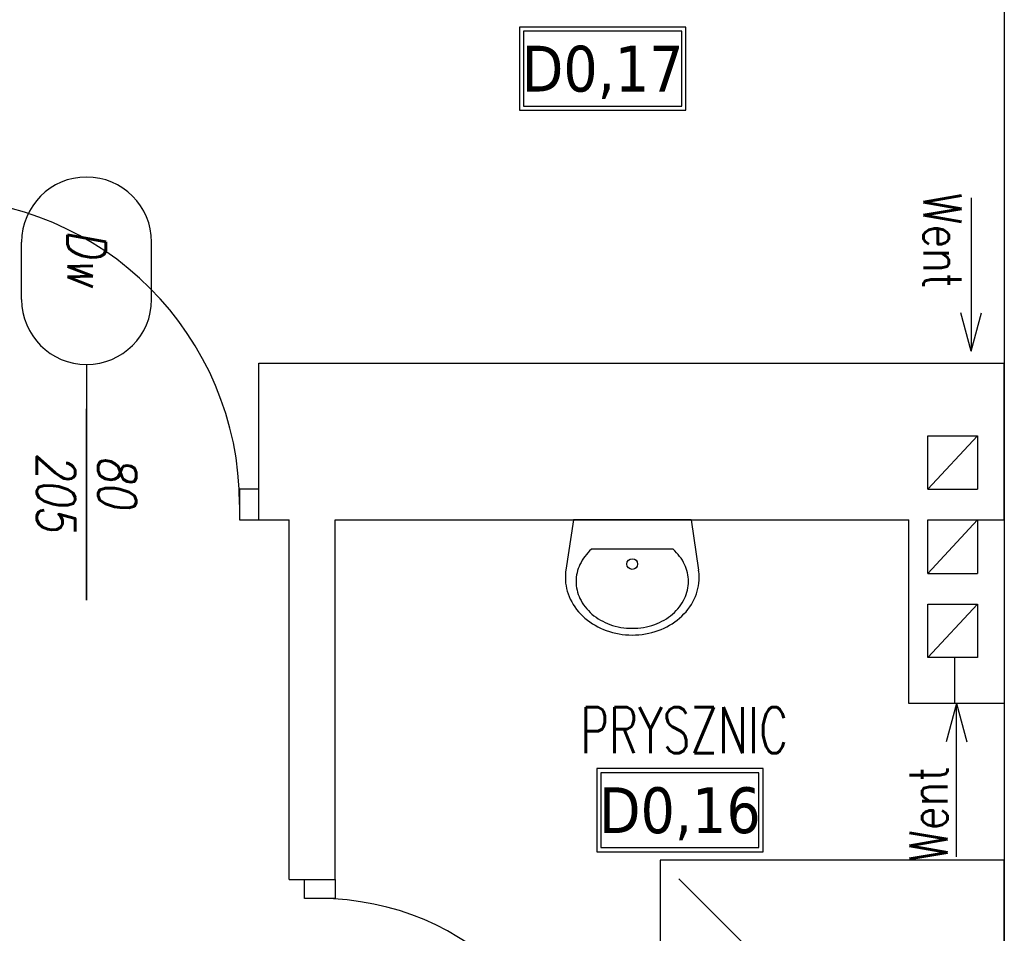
# Model space of a CAD drawing. Header units: millimetres. Extents: x 42924 to 92944, y -369470 to -179866.
# Tile 178 of 256: x 60523 to 60781, y -184268 to -184030. Entities that reach past the tile are written whole.
import ezdxf
from ezdxf.enums import TextEntityAlignment as Align

# ---------------------------------------------------------------- set-up
doc = ezdxf.new("R2010")
doc.units = ezdxf.units.MM
doc.layers.get('0').update_dxf_attribs({"color": 8})
for name, color, linetype in [('!! 0_ Istn-sciany', 8, 'Continuous'), ('!! 0_Istn-armatura', 8, 'Continuous'), ('!! 0_Istn-drzwi', 8, 'Continuous'), ('!! 0_Istn-went', 8, 'Continuous'), ('!! 0_Opis_pom', 123, 'Continuous'), ('!! 2_drzwi opis', 8, 'Continuous')]:
    doc.layers.add(name, color=color, linetype=linetype)
doc.styles.add('50', font='ROMANS.shx', dxfattribs={"width": 0.8, "height": 10})
doc.styles.add('ARCHETYP', font='romans.shx', dxfattribs={"height": 15})
doc.styles.add('ARIAL', font='tahoma.ttf')
doc.styles.add('TXT', font='simplex.shx')

# ---------------------------------------------------------------- blocks, each defined once
blk = doc.blocks.new('A$C578D6593')
for p, q in [((-26.36, 0), (-29.16, 18.76)), ((17.64, 0), (20.43, 18.76)), ((-19.63, 11), (10.9, 11)), ((-26.36, 0), (17.64, 0))]:
    blk.add_line(p, q)
blk.add_circle((-4.36, 16.5), 2)
for centre, radius, start, end in [((-5.67, 17.67), 25.11, 109.6071, 130.6955), ((-4.36, 14), 29, 90, 109.6071), ((-4.36, 15.5), 25, 90, 109.6071), ((-4.36, 14), 29, 70.3929, 90), ((-4.36, 15.5), 25, 70.3929, 90), ((-3.06, 17.67), 25.11, 49.3045, 70.3929), ((-5.67, 19.17), 21.11, 109.6071, 130.6955), ((-3.06, 19.17), 21.11, 49.3045, 70.3929), ((-7.68, 20), 22.03, 130.6955, 154.2825), ((-7.68, 21.5), 18.03, 130.6955, 154.2825), ((-1.05, 21.5), 18.03, 25.7175, 49.3045), ((-1.05, 20), 22.03, 25.7175, 49.3045), ((-10.79, 21.5), 18.58, 154.2825, 180), ((2.06, 21.5), 18.58, 0, 25.7175), ((-10.79, 23), 14.58, 154.2825, 180), ((2.06, 23), 14.58, 0, 25.7175), ((-10.79, 23), 14.58, 180, 205.7175), ((2.06, 23), 14.58, 334.2825, 0), ((-10.79, 21.5), 18.58, 180, 188.4794), ((2.06, 21.5), 18.58, 351.5206, 0), ((-7.68, 24.5), 18.03, 205.7175, 228.4823), ((-1.05, 24.5), 18.03, 311.5177, 334.2825)]:
    blk.add_arc(centre, radius, start, end)
blk = doc.blocks.new('1_ok-opis')
blk.add_line((0, 111.61), (0, 50))
for points in [[(-17, 128.61), (-17, 143.61)], [(17, 128.61), (17, 143.61)]]:
    blk.add_lwpolyline(points)
for centre, start, end in [((0, 143.61), 0, 180), ((0, 128.61), 180, 0)]:
    blk.add_arc(centre, 17, start, end)
at = {"style": 'ARCHETYP'}
for tag, height, rotation, p in [('NR', 12, 90, (0, 136.9)), ('NR', 12, 270, (0, 136.9)), ('SZEROKOŚĆ', 10, 90, (-8, 78.29)), ('SZEROKOŚĆ', 10, 270, (8, 78.29)), ('WYSOKOŚĆ', 10, 270, (-8, 78.29)), ('WYSOKOŚĆ', 10, 90, (8, 78.29))]:
    blk.add_attdef(tag, text='', height=height, rotation=rotation, dxfattribs=at).set_placement(p, align=Align.MIDDLE)

msp = doc.modelspace()

# ---------------------------------------------------------------- linework, layer by layer
at = {"layer": '!! 0_ Istn-sciany'}
for p, q in [((60585.56735, -184160.3878), (60585.56735, -184119.3878)), ((60585.56735, -184119.3878), (60780.56735, -184119.3878)), ((60583.56735, -184160.3878), (60593.56735, -184160.3878)), ((60593.56735, -184254.3878), (60593.56735, -184160.3878)), ((60605.56735, -184254.3878), (60605.56735, -184160.3878)), ((60605.56735, -184160.3878), (60755.56735, -184160.3878))]:
    msp.add_line(p, q, dxfattribs=at)
for points in [[(60780.56735, -183945.3878), (60780.56735, -184290.3878)], [(60780.56735, -183945.3878), (60780.56735, -184396.3878)], [(60780.56735, -184208.3878), (60755.56735, -184208.3878), (60755.56735, -184160.3878)], [(60780.56735, -184208.3878), (60780.56735, -184396.3878)], [(60593.56735, -184254.3878), (60605.56735, -184254.3878)]]:
    msp.add_lwpolyline(points, dxfattribs=at)
at = {"layer": '!! 0_Istn-armatura'}
msp.add_lwpolyline([(60780.56735, -184249.3878), (60690.56735, -184249.3878), (60690.56735, -184339.3878), (60780.56735, -184339.3878)], close=True, dxfattribs=at)
msp.add_lwpolyline([(60695.43396, -184254.25441), (60753.11122, -184311.93167)], dxfattribs=at)
at = {"layer": '!! 0_Istn-drzwi'}
msp.add_lwpolyline([(60540.56735, -184181.3878), (60540.56735, -184131.3878)], dxfattribs=at)
for points in [[(60580.56735, -184160.3878), (60585.56735, -184160.3878), (60585.56735, -184152.3878), (60580.56735, -184152.3878)], [(60597.56735, -184259.3878), (60597.56735, -184254.3878), (60605.56735, -184254.3878), (60605.56735, -184259.3878)]]:
    msp.add_lwpolyline(points, close=True, dxfattribs=at)
for centre, radius, start in [((60500.56735, -184156.3878), 80, 0), ((60601.56735, -184329.3878), 70, 360)]:
    msp.add_arc(centre, radius, start, 90, dxfattribs=at)
at = {"layer": '!! 0_Istn-went'}
for p, q in [((60760.56735, -184138.3878), (60773.56735, -184138.3878)), ((60760.56735, -184160.3878), (60773.56735, -184160.3878)), ((60767.56735, -184160.3878), (60780.56735, -184160.3878))]:
    msp.add_line(p, q, dxfattribs=at)
for points in [[(60771.91234, -184076.22513), (60771.91234, -184116.27165)], [(60771.91234, -184116.27165), (60769.23285, -184106.27165)], [(60771.91234, -184116.27165), (60774.59183, -184106.27165)], [(60780.56735, -184160.3878), (60780.56735, -184119.3878)], [(60760.56735, -184152.3878), (60760.56735, -184138.3878)], [(60760.56735, -184152.3878), (60773.56735, -184138.3878)], [(60773.56735, -184138.3878), (60773.56735, -184152.3878)], [(60760.56735, -184152.3878), (60773.56735, -184152.3878)], [(60760.56735, -184174.3878), (60760.56735, -184160.3878)], [(60760.56735, -184174.3878), (60773.56735, -184160.3878)], [(60773.56735, -184160.3878), (60773.56735, -184174.3878)], [(60780.56735, -184160.3878), (60780.56735, -184174.3878)], [(60760.56735, -184174.3878), (60773.56735, -184174.3878)], [(60773.56735, -184196.3878), (60760.56735, -184196.3878), (60760.56735, -184182.3878)], [(60760.56735, -184182.3878), (60773.56735, -184182.3878)], [(60760.56735, -184196.3878), (60773.56735, -184182.3878)], [(60773.56735, -184182.3878), (60773.56735, -184196.3878)], [(60767.56735, -184196.3878), (60767.56735, -184208.3878)], [(60780.56735, -184196.3878), (60780.56735, -184208.3878)], [(60768.06735, -184208.3878), (60765.38786, -184218.3878)], [(60768.06735, -184248.43433), (60768.06735, -184208.3878)], [(60768.06735, -184208.3878), (60770.74684, -184218.3878)]]:
    msp.add_lwpolyline(points, dxfattribs=at)
at = {"layer": '!! 0_Opis_pom', "ltscale": 0.7}
for points in [[(60653.77523, -184053.31882), (60697.29523, -184053.31882), (60697.29523, -184031.55882), (60653.77523, -184031.55882)], [(60654.86323, -184052.23082), (60696.20723, -184052.23082), (60696.20723, -184032.64682), (60654.86323, -184032.64682)], [(60673.96062, -184247.16507), (60717.48062, -184247.16507), (60717.48062, -184225.40507), (60673.96062, -184225.40507)], [(60675.04862, -184246.07707), (60716.39262, -184246.07707), (60716.39262, -184226.49307), (60675.04862, -184226.49307)]]:
    msp.add_lwpolyline(points, close=True, dxfattribs=at)

# ---------------------------------------------------------------- block references
at = {"layer": '!! 0_Istn-armatura', "xscale": 0.7, "yscale": 0.7, "zscale": 0.7, "rotation": 180}
msp.add_blockref('A$C578D6593', (60680.2176, -184160.3878), dxfattribs=at)
at = {"layer": '!! 2_drzwi opis'}
ref = msp.add_blockref('1_ok-opis', (60540.56732, -184231.3878), dxfattribs=dict(at, rotation=3.617421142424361e-06))
ref.add_attrib('WYSOKOŚĆ', '80 ', dxfattribs={"layer": '0', "height": 10, "rotation": 270.0000036, "style": '50', "oblique": 10, "width": 0.8}).set_placement((60548.56732, -184153.09695), align=Align.MIDDLE)
ref.add_attrib('SZEROKOŚĆ', '205', dxfattribs={"layer": '0', "height": 10, "rotation": 270.0000036, "style": '50', "oblique": 10, "width": 0.8}).set_placement((60532.56732, -184153.09695), align=Align.MIDDLE)
ref.add_attrib('NR', 'Dw', dxfattribs={"layer": '0', "height": 10, "rotation": 270.0000036, "style": '50', "oblique": 10, "width": 0.8}).set_placement((60540.56731, -184091.91086), align=Align.MIDDLE)

# ---------------------------------------------------------------- texts
at = {"layer": '!! 0_Istn-went', "style": 'ARCHETYP', "width": 0.8}
for rotation, p in [(270, (60759.41188, -184074.9418)), (90, (60765.73712, -184249.71766))]:
    msp.add_text('Went', height=10, rotation=rotation, dxfattribs=at).set_placement(p)
at = {"layer": '!! 0_Opis_pom', "ltscale": 0.7, "style": 'TXT', "width": 0.7}
msp.add_text('PRYSZNIC', height=12, dxfattribs=at).set_placement((60696.83576, -184221.35876), align=Align.CENTER)
at = {"layer": '!! 0_Opis_pom', "ltscale": 0.7, "style": 'ARIAL'}
for tag, p in [('D0,17', (60675.53523, -184042.43882)), ('D0,16', (60695.72062, -184236.28507))]:
    msp.add_attdef(tag, text='', height=11.968, dxfattribs=at).set_placement(p, align=Align.MIDDLE_CENTER)

doc.saveas('drawing.dxf')
